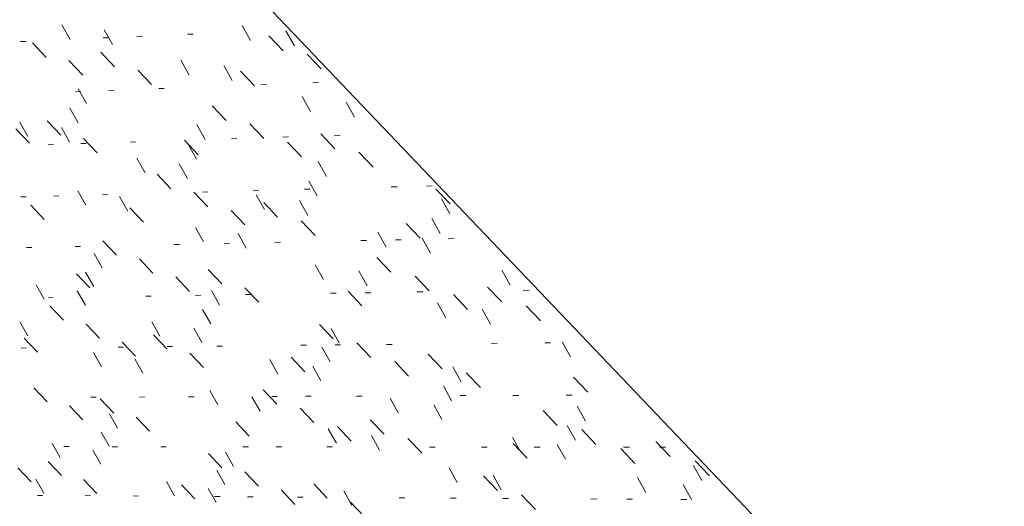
# Model space of a CAD drawing. Header units: centimetres. Extents: x -2274.6 to -2273.04, y 1316.35 to 1317.85.
# Tile 7 of 59: x -2274.4248 to -2274.3337, y 1316.859 to 1316.904. Entities that reach past the tile are written whole.
import ezdxf

# ---------------------------------------------------------------- set-up
doc = ezdxf.new("R2010")
doc.units = ezdxf.units.CM
for name, color, linetype, lineweight in [('Wzór powierzchni', 7, 'Continuous', 9), ('Wzór powierzchni-4', 10, 'Continuous', 9), ('Ściany-1', 250, 'Continuous', 25)]:
    doc.layers.add(name, color=color, linetype=linetype, lineweight=lineweight)

# ---------------------------------------------------------------- blocks, each defined once
blk = doc.blocks.new('FP_19-Aksono')
at = {"layer": 'Wzór powierzchni-4'}
for p, q in [((-2274.420116, 1316.902192), (-2274.420882, 1316.903554)), ((-2274.416201, 1316.901708), (-2274.41697, 1316.903075)), ((-2274.403418, 1316.902083), (-2274.404193, 1316.903471)), ((-2274.399358, 1316.901589), (-2274.400135, 1316.902983)), ((-2274.424184, 1316.902008), (-2274.424685, 1316.901986)), ((-2274.423599, 1316.901862), (-2274.422333, 1316.900529)), ((-2274.416526, 1316.902345), (-2274.417036, 1316.902323)), ((-2274.413423, 1316.902482), (-2274.413936, 1316.902459)), ((-2274.408725, 1316.902689), (-2274.409244, 1316.902666)), ((-2274.401711, 1316.902512), (-2274.400407, 1316.901144)), ((-2274.417266, 1316.901005), (-2274.41599, 1316.899663)), ((-2274.420215, 1316.900228), (-2274.418945, 1316.898891)), ((-2274.409103, 1316.898893), (-2274.409872, 1316.900267)), ((-2274.398185, 1316.900837), (-2274.396877, 1316.899465)), ((-2274.413844, 1316.899358), (-2274.412564, 1316.898012)), ((-2274.405104, 1316.898391), (-2274.405876, 1316.89977)), ((-2274.404347, 1316.899257), (-2274.403051, 1316.897896)), ((-2274.419109, 1316.897367), (-2274.419613, 1316.897348)), ((-2274.418588, 1316.896269), (-2274.419351, 1316.897623)), ((-2274.416039, 1316.897485), (-2274.416547, 1316.897465)), ((-2274.411391, 1316.897663), (-2274.411905, 1316.897643)), ((-2274.40194, 1316.898024), (-2274.402465, 1316.898004)), ((-2274.397134, 1316.898208), (-2274.397665, 1316.898187)), ((-2274.397874, 1316.89553), (-2274.398647, 1316.896916)), ((-2274.393789, 1316.895009), (-2274.394564, 1316.8964)), ((-2274.419375, 1316.894475), (-2274.420136, 1316.895825)), ((-2274.406951, 1316.89604), (-2274.405663, 1316.894687)), ((-2274.422226, 1316.894672), (-2274.420966, 1316.893344)), ((-2274.425121, 1316.89393), (-2274.423867, 1316.892607)), ((-2274.424006, 1316.893204), (-2274.424764, 1316.894545)), ((-2274.420158, 1316.89269), (-2274.420918, 1316.894036)), ((-2274.407601, 1316.892926), (-2274.408368, 1316.894292)), ((-2274.403479, 1316.894369), (-2274.402188, 1316.893012)), ((-2274.418856, 1316.893029), (-2274.417593, 1316.891698)), ((-2274.409525, 1316.892861), (-2274.408245, 1316.891515)), ((-2274.404668, 1316.893016), (-2274.405187, 1316.892999)), ((-2274.399914, 1316.89317), (-2274.40044, 1316.893153)), ((-2274.396907, 1316.893448), (-2274.395605, 1316.892081)), ((-2274.395107, 1316.893326), (-2274.395639, 1316.893309)), ((-2274.421653, 1316.892465), (-2274.422152, 1316.892448)), ((-2274.418615, 1316.892563), (-2274.419118, 1316.892547)), ((-2274.414017, 1316.892712), (-2274.414525, 1316.892696)), ((-2274.408425, 1316.891123), (-2274.409189, 1316.892485)), ((-2274.39999, 1316.892689), (-2274.398695, 1316.891329)), ((-2274.413173, 1316.889862), (-2274.413935, 1316.891214)), ((-2274.393379, 1316.891755), (-2274.392073, 1316.890385)), ((-2274.409244, 1316.88933), (-2274.410007, 1316.890687)), ((-2274.3964, 1316.889517), (-2274.39717, 1316.890895)), ((-2274.412068, 1316.889719), (-2274.410797, 1316.888381)), ((-2274.402652, 1316.88821), (-2274.403172, 1316.888196)), ((-2274.397897, 1316.888337), (-2274.398423, 1316.888323)), ((-2274.397261, 1316.887706), (-2274.398029, 1316.889079)), ((-2274.389854, 1316.888552), (-2274.39039, 1316.888538)), ((-2274.386594, 1316.888639), (-2274.387134, 1316.888625)), ((-2274.386269, 1316.888344), (-2274.384955, 1316.886966)), ((-2274.424159, 1316.887635), (-2274.424652, 1316.887622)), ((-2274.421153, 1316.887715), (-2274.42165, 1316.887702)), ((-2274.418643, 1316.886855), (-2274.4194, 1316.888193)), ((-2274.416604, 1316.887837), (-2274.417106, 1316.887823)), ((-2274.414772, 1316.886315), (-2274.41553, 1316.887659)), ((-2274.408649, 1316.888052), (-2274.407374, 1316.88671)), ((-2274.407354, 1316.888084), (-2274.407868, 1316.88807)), ((-2274.402131, 1316.886456), (-2274.402895, 1316.88782)), ((-2274.384979, 1316.886041), (-2274.385752, 1316.887431)), ((-2274.423753, 1316.886846), (-2274.422505, 1316.885528)), ((-2274.414582, 1316.886614), (-2274.413319, 1316.885282)), ((-2274.405214, 1316.886377), (-2274.403935, 1316.885031)), ((-2274.402189, 1316.8871), (-2274.400904, 1316.885749)), ((-2274.398118, 1316.885904), (-2274.398884, 1316.887273)), ((-2274.385879, 1316.884221), (-2274.38665, 1316.885607)), ((-2274.407756, 1316.883451), (-2274.408515, 1316.884801)), ((-2274.398715, 1316.885412), (-2274.397426, 1316.884057)), ((-2274.389009, 1316.885158), (-2274.387704, 1316.883788)), ((-2274.403803, 1316.882892), (-2274.404564, 1316.884248)), ((-2274.390873, 1316.882983), (-2274.391641, 1316.884359)), ((-2274.389465, 1316.88366), (-2274.389999, 1316.883648)), ((-2274.386774, 1316.882411), (-2274.387543, 1316.883792)), ((-2274.384584, 1316.883762), (-2274.385123, 1316.883751)), ((-2274.423653, 1316.88294), (-2274.424145, 1316.882929)), ((-2274.419151, 1316.883034), (-2274.419649, 1316.883024)), ((-2274.417067, 1316.883545), (-2274.415811, 1316.88222)), ((-2274.41, 1316.883227), (-2274.410508, 1316.883217)), ((-2274.405348, 1316.883325), (-2274.405862, 1316.883314)), ((-2274.400645, 1316.883424), (-2274.401165, 1316.883413)), ((-2274.392689, 1316.883592), (-2274.393219, 1316.883581)), ((-2274.41714, 1316.881062), (-2274.417893, 1316.882394)), ((-2274.4137, 1316.881882), (-2274.41244, 1316.880554)), ((-2274.391716, 1316.88201), (-2274.390419, 1316.880648)), ((-2274.396657, 1316.879981), (-2274.39742, 1316.881343)), ((-2274.419523, 1316.880511), (-2274.418275, 1316.879193)), ((-2274.417921, 1316.87933), (-2274.418672, 1316.880657)), ((-2274.410316, 1316.880212), (-2274.409053, 1316.87888)), ((-2274.407348, 1316.880901), (-2274.406079, 1316.879564)), ((-2274.392621, 1316.879403), (-2274.393385, 1316.88077)), ((-2274.388191, 1316.880297), (-2274.38689, 1316.878931)), ((-2274.379393, 1316.879441), (-2274.380164, 1316.880829)), ((-2274.422504, 1316.878173), (-2274.423252, 1316.879491)), ((-2274.403927, 1316.879218), (-2274.402654, 1316.877877)), ((-2274.381486, 1316.879277), (-2274.380175, 1316.877901)), ((-2274.421661, 1316.878303), (-2274.422153, 1316.878296)), ((-2274.418698, 1316.877605), (-2274.419448, 1316.878929)), ((-2274.412605, 1316.878443), (-2274.413109, 1316.878435)), ((-2274.408003, 1316.878514), (-2274.408512, 1316.878506)), ((-2274.406278, 1316.877616), (-2274.407034, 1316.878959)), ((-2274.40335, 1316.878586), (-2274.403865, 1316.878578)), ((-2274.395481, 1316.878708), (-2274.396005, 1316.878699)), ((-2274.394392, 1316.8789), (-2274.393103, 1316.877545)), ((-2274.392292, 1316.878757), (-2274.39282, 1316.878749)), ((-2274.387464, 1316.878831), (-2274.387998, 1316.878823)), ((-2274.384648, 1316.878575), (-2274.383343, 1316.877205)), ((-2274.377644, 1316.878983), (-2274.37819, 1316.878974)), ((-2274.421951, 1316.877511), (-2274.420711, 1316.876201)), ((-2274.385342, 1316.876444), (-2274.386108, 1316.877818)), ((-2274.377903, 1316.877541), (-2274.376588, 1316.876162)), ((-2274.407095, 1316.875876), (-2274.407849, 1316.877214)), ((-2274.381219, 1316.875845), (-2274.381986, 1316.877224)), ((-2274.424021, 1316.874762), (-2274.424766, 1316.876072)), ((-2274.418634, 1316.875854), (-2274.417391, 1316.874539)), ((-2274.411793, 1316.874731), (-2274.412544, 1316.87606)), ((-2274.407907, 1316.874144), (-2274.40866, 1316.875479)), ((-2274.397035, 1316.875826), (-2274.395755, 1316.874478)), ((-2274.395207, 1316.874103), (-2274.395967, 1316.875458)), ((-2274.424352, 1316.874546), (-2274.423119, 1316.873242)), ((-2274.412387, 1316.874845), (-2274.411134, 1316.873522)), ((-2274.424134, 1316.873642), (-2274.424621, 1316.873637)), ((-2274.415172, 1316.873731), (-2274.41567, 1316.873726)), ((-2274.415301, 1316.874188), (-2274.414054, 1316.872871)), ((-2274.410619, 1316.873775), (-2274.411122, 1316.87377)), ((-2274.406015, 1316.873821), (-2274.406524, 1316.873816)), ((-2274.39823, 1316.873898), (-2274.398748, 1316.873892)), ((-2274.396061, 1316.872355), (-2274.396818, 1316.873706)), ((-2274.395076, 1316.873929), (-2274.395598, 1316.873924)), ((-2274.393565, 1316.874118), (-2274.39228, 1316.872766)), ((-2274.3903, 1316.873976), (-2274.390828, 1316.873971)), ((-2274.380589, 1316.874072), (-2274.381128, 1316.874066)), ((-2274.37565, 1316.87412), (-2274.376196, 1316.874115)), ((-2274.373804, 1316.872837), (-2274.374573, 1316.874223)), ((-2274.417207, 1316.871898), (-2274.417954, 1316.873214)), ((-2274.409018, 1316.873167), (-2274.407761, 1316.87184)), ((-2274.399648, 1316.872788), (-2274.398376, 1316.871447)), ((-2274.386975, 1316.873069), (-2274.38568, 1316.871708)), ((-2274.413379, 1316.871305), (-2274.414127, 1316.872627)), ((-2274.400877, 1316.871223), (-2274.401631, 1316.872564)), ((-2274.396909, 1316.870616), (-2274.397665, 1316.871963)), ((-2274.390077, 1316.872401), (-2274.388789, 1316.871046)), ((-2274.383921, 1316.870522), (-2274.384684, 1316.871889)), ((-2274.383448, 1316.871338), (-2274.382149, 1316.869974)), ((-2274.373529, 1316.870929), (-2274.372214, 1316.869549)), ((-2274.384812, 1316.868767), (-2274.385573, 1316.870129)), ((-2274.423457, 1316.869962), (-2274.422228, 1316.868661)), ((-2274.417701, 1316.869088), (-2274.418194, 1316.869085)), ((-2274.413195, 1316.869107), (-2274.413693, 1316.869105)), ((-2274.40864, 1316.869127), (-2274.409144, 1316.869125)), ((-2274.406442, 1316.868395), (-2274.407192, 1316.869723)), ((-2274.402534, 1316.867783), (-2274.403285, 1316.869115)), ((-2274.402231, 1316.869785), (-2274.400967, 1316.868451)), ((-2274.400938, 1316.86916), (-2274.40145, 1316.869158)), ((-2274.397817, 1316.869174), (-2274.398334, 1316.869172)), ((-2274.393093, 1316.869194), (-2274.393615, 1316.869192)), ((-2274.383487, 1316.869236), (-2274.384021, 1316.869234)), ((-2274.378604, 1316.869257), (-2274.379144, 1316.869255)), ((-2274.373665, 1316.869278), (-2274.374211, 1316.869276)), ((-2274.420173, 1316.868302), (-2274.418941, 1316.866997)), ((-2274.417312, 1316.868927), (-2274.416074, 1316.867618)), ((-2274.38975, 1316.867647), (-2274.390508, 1316.869)), ((-2274.385699, 1316.86702), (-2274.386458, 1316.868378)), ((-2274.372413, 1316.866871), (-2274.373179, 1316.868249)), ((-2274.415727, 1316.866231), (-2274.416471, 1316.867541)), ((-2274.413993, 1316.867254), (-2274.412751, 1316.865941)), ((-2274.398813, 1316.868082), (-2274.397545, 1316.866745)), ((-2274.376342, 1316.867852), (-2274.375035, 1316.86648)), ((-2274.404784, 1316.866817), (-2274.403527, 1316.86549)), ((-2274.395379, 1316.866371), (-2274.394107, 1316.86503)), ((-2274.392335, 1316.867006), (-2274.391057, 1316.86566)), ((-2274.373344, 1316.865108), (-2274.374108, 1316.866482)), ((-2274.416503, 1316.864557), (-2274.417244, 1316.865863)), ((-2274.395472, 1316.864826), (-2274.396224, 1316.866165)), ((-2274.391481, 1316.864193), (-2274.392235, 1316.865537)), ((-2274.372762, 1316.866096), (-2274.371451, 1316.86472)), ((-2274.421039, 1316.86351), (-2274.421777, 1316.864807)), ((-2274.420193, 1316.864513), (-2274.420681, 1316.864513)), ((-2274.388862, 1316.865281), (-2274.38758, 1316.863931)), ((-2274.378407, 1316.864002), (-2274.379168, 1316.865367)), ((-2274.37912, 1316.864811), (-2274.377822, 1316.863447)), ((-2274.37427, 1316.863354), (-2274.375032, 1316.864724)), ((-2274.365922, 1316.864975), (-2274.364601, 1316.86359)), ((-2274.417274, 1316.862892), (-2274.418014, 1316.864194)), ((-2274.415734, 1316.864508), (-2274.416226, 1316.864508)), ((-2274.411226, 1316.864503), (-2274.411724, 1316.864503)), ((-2274.407307, 1316.863883), (-2274.406059, 1316.862563)), ((-2274.404988, 1316.862688), (-2274.405734, 1316.864009)), ((-2274.403605, 1316.864494), (-2274.404112, 1316.864495)), ((-2274.400517, 1316.86449), (-2274.401028, 1316.864491)), ((-2274.395844, 1316.864485), (-2274.396361, 1316.864486)), ((-2274.386342, 1316.864474), (-2274.38687, 1316.864475)), ((-2274.381512, 1316.864469), (-2274.382046, 1316.864469)), ((-2274.376627, 1316.864463), (-2274.377167, 1316.864464)), ((-2274.369165, 1316.864331), (-2274.36785, 1316.862951)), ((-2274.368364, 1316.864454), (-2274.368914, 1316.864454)), ((-2274.365015, 1316.86445), (-2274.365569, 1316.86445)), ((-2274.422126, 1316.863142), (-2274.420903, 1316.861846)), ((-2274.361649, 1316.861376), (-2274.362415, 1316.862763)), ((-2274.362284, 1316.863196), (-2274.360958, 1316.861806)), ((-2274.424936, 1316.862547), (-2274.423719, 1316.861256)), ((-2274.405798, 1316.861008), (-2274.406542, 1316.862324)), ((-2274.403941, 1316.862186), (-2274.402688, 1316.860863)), ((-2274.38429, 1316.861187), (-2274.385045, 1316.862538)), ((-2274.381866, 1316.861807), (-2274.380576, 1316.860449)), ((-2274.380215, 1316.860533), (-2274.380972, 1316.861889)), ((-2274.422545, 1316.860213), (-2274.42328, 1316.861503)), ((-2274.418855, 1316.861474), (-2274.417629, 1316.860175)), ((-2274.410446, 1316.859973), (-2274.411188, 1316.861281)), ((-2274.409802, 1316.860983), (-2274.408561, 1316.85967)), ((-2274.397571, 1316.861084), (-2274.396309, 1316.859752)), ((-2274.366842, 1316.860286), (-2274.367605, 1316.861662)), ((-2274.362615, 1316.859615), (-2274.36338, 1316.860997)), ((-2274.422649, 1316.860005), (-2274.423131, 1316.860008)), ((-2274.418235, 1316.859976), (-2274.418723, 1316.859979)), ((-2274.406603, 1316.859335), (-2274.407346, 1316.860648)), ((-2274.400558, 1316.860481), (-2274.399302, 1316.859154)), ((-2274.394044, 1316.859078), (-2274.394794, 1316.86041)), ((-2274.378343, 1316.860056), (-2274.377049, 1316.858695)), ((-2274.413774, 1316.859947), (-2274.414267, 1316.85995)), ((-2274.406232, 1316.859897), (-2274.406734, 1316.8599)), ((-2274.403177, 1316.859877), (-2274.403683, 1316.85988)), ((-2274.398553, 1316.859847), (-2274.399065, 1316.85985)), ((-2274.394151, 1316.859365), (-2274.392885, 1316.858029)), ((-2274.389153, 1316.859785), (-2274.389676, 1316.859788)), ((-2274.384376, 1316.859753), (-2274.384904, 1316.859757)), ((-2274.379544, 1316.859722), (-2274.380079, 1316.859725)), ((-2274.371372, 1316.859668), (-2274.371916, 1316.859672)), ((-2274.36806, 1316.859646), (-2274.368609, 1316.85965)), ((-2274.363046, 1316.859613), (-2274.3636, 1316.859617))]:
    blk.add_line(p, q, dxfattribs=at)

msp = doc.modelspace()

# ---------------------------------------------------------------- linework, layer by layer
at = {"layer": 'Ściany-1'}
msp.add_line((-2274.602073, 1317.115172), (-2274.318913, 1316.818319), dxfattribs=at)

# ---------------------------------------------------------------- block references
at = {"layer": 'Wzór powierzchni'}
msp.add_blockref('FP_19-Aksono', (0, 0), dxfattribs=at)

doc.saveas('drawing.dxf')
